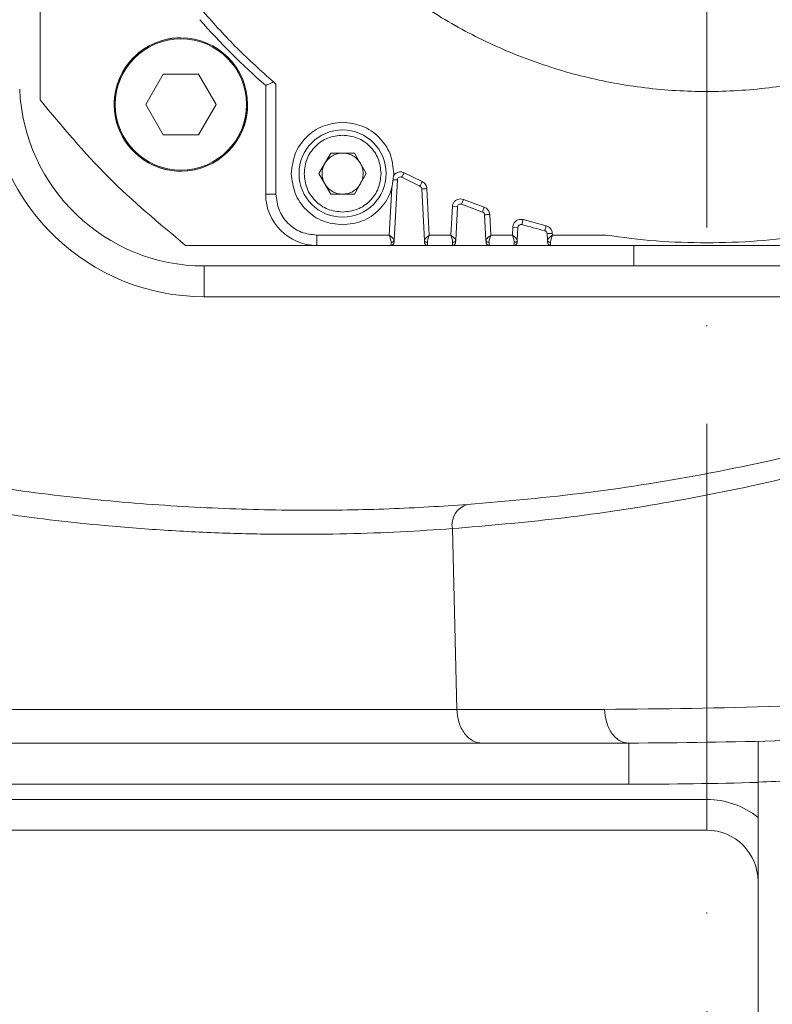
# Model space of a CAD drawing. Header units: millimetres. Extents: x 19214 to 26510, y -7957 to -532.
# Tile 11 of 150: x 21841 to 21914, y -5541 to -5445. Entities that reach past the tile are written whole.
import ezdxf

# ---------------------------------------------------------------- set-up
doc = ezdxf.new("R2010")
doc.units = ezdxf.units.MM
doc.header["$LTSCALE"] = 0.3175
doc.linetypes.add('ACAD_ISO10W100', pattern=[18, 12, -3, 0, -3])
for name, color, linetype, lineweight in [('1轮廓实线层', 7, 'Continuous', 18), ('7标注层', 4, 'Continuous', 13), ('中心线', 4, 'ACAD_ISO10W100', 20)]:
    doc.layers.add(name, color=color, linetype=linetype, lineweight=lineweight)

msp = doc.modelspace()

# ---------------------------------------------------------------- linework, layer by layer
at = {"layer": '1轮廓实线层', "ltscale": 10}
for p, q in [((21843.016, -5440.322), (21843.016, -5453.128)), ((21855.036, -5450.617), (21853.321, -5453.588)), ((21858.466, -5450.617), (21855.036, -5450.617)), ((21860.181, -5453.588), (21858.466, -5450.617)), ((21865.016, -5451.731), (21865.016, -5462.322)), ((21866.016, -5451.603), (21865.775, -5451.385)), ((21866.016, -5462.322), (21866.016, -5451.603)), ((21853.321, -5453.588), (21855.036, -5456.558)), ((21858.466, -5456.558), (21860.181, -5453.588)), ((21855.036, -5456.558), (21858.466, -5456.558)), ((21870.207, -5460.322), (21871.362, -5458.322)), ((21871.362, -5458.322), (21873.671, -5458.322)), ((21873.671, -5458.322), (21874.826, -5460.322)), ((21871.362, -5462.322), (21870.207, -5460.322)), ((21874.826, -5460.322), (21873.671, -5462.322)), ((21880.272, -5461.104), (21878.514, -5460.241)), ((21877.851, -5460.938), (21877.481, -5460.919)), ((21877.542, -5466.828), (21877.851, -5460.938)), ((21880.056, -5461.555), (21878.287, -5460.687)), ((21865.016, -5462.322), (21866.016, -5462.322)), ((21873.671, -5462.322), (21871.362, -5462.322)), ((21877.308, -5461.752), (21877.068, -5466.322)), ((21880.227, -5461.81), (21880.49, -5466.828)), ((21880.965, -5466.322), (21880.727, -5461.784)), ((21884.304, -5462.843), (21884.012, -5462.788)), ((21884.304, -5462.843), (21884.122, -5463.308)), ((21886.327, -5463.597), (21884.304, -5462.843)), ((21883.214, -5463.546), (21883.068, -5466.322)), ((21883.713, -5463.572), (21883.214, -5463.546)), ((21883.542, -5466.828), (21883.713, -5463.572)), ((21886.36, -5464.335), (21886.49, -5466.828)), ((21886.965, -5466.322), (21886.859, -5464.309)), ((21890.128, -5464.812), (21889.908, -5464.782)), ((21890.128, -5464.812), (21889.991, -5465.293)), ((21892.349, -5465.406), (21890.128, -5464.812)), ((21889.109, -5465.54), (21889.068, -5466.322)), ((21889.608, -5465.566), (21889.109, -5465.54)), ((21889.608, -5465.566), (21889.542, -5466.828)), ((21892.49, -5466.828), (21892.456, -5466.167)), ((21892.963, -5466.322), (21892.956, -5466.143)), ((21877.068, -5466.322), (21870.016, -5466.322)), ((21870.016, -5466.322), (21870.016, -5467.322)), ((21883.068, -5466.322), (21880.965, -5466.322)), ((21889.068, -5466.322), (21886.965, -5466.322)), ((21898.19, -5466.322), (21892.963, -5466.322)), ((21857.21, -5467.322), (21870.016, -5467.322)), ((21870.016, -5467.322), (21877.232, -5467.322)), ((21877.232, -5467.322), (21880.801, -5467.322)), ((21880.801, -5467.322), (21883.232, -5467.322)), ((21883.232, -5467.322), (21886.801, -5467.322)), ((21886.801, -5467.322), (21889.232, -5467.322)), ((21889.232, -5467.322), (21892.801, -5467.322)), ((21892.801, -5467.322), (21923.232, -5467.322)), ((21900.906, -5467.322), (21900.906, -5469.322)), ((21900.906, -5469.322), (21859.016, -5469.322)), ((21859.016, -5472.322), (21859.016, -5469.322)), ((21957.016, -5469.322), (21900.906, -5469.322)), ((21957.016, -5472.322), (21859.016, -5472.322)), ((21883.659, -5512.549), (21883.216, -5494.928)), ((21883.659, -5512.549), (21809.734, -5512.549)), ((21898.055, -5512.549), (21883.659, -5512.549)), ((21900.426, -5515.836), (21886.11, -5515.836)), ((21900.426, -5519.836), (21900.426, -5515.836)), ((21913.016, -5515.661), (21913.016, -5519.663)), ((21900.426, -5519.836), (21788.016, -5519.836)), ((21913.016, -5519.663), (21913.016, -5523.077)), ((21798.016, -5521.322), (21908.016, -5521.322)), ((21908.016, -5521.322), (21908.016, -5524.322)), ((21913.016, -5523.077), (21913.016, -5529.322)), ((21908.016, -5524.322), (21798.016, -5524.322)), ((21913.016, -5599.322), (21913.016, -5529.322))]:
    msp.add_line(p, q, dxfattribs=at)
for centre, radius in [((21856.751, -5453.588), 6.5), ((21856.751, -5453.588), 6.4), ((21872.516, -5460.322), 4.25)]:
    msp.add_circle(centre, radius, dxfattribs=at)
at = {"layer": '1轮廓实线层', "lineweight": 20, "ltscale": 10}
for centre, radius, start, end in [((21908.016, -5402.322), 65.5, 221.03262, 228.96738), ((21856.751, -5453.588), 6.5, 90, 146.84238), ((21856.751, -5453.588), 6.5, 146.84238, 0), ((21859.016, -5451.322), 21, 182.49191, 270), ((21859.016, -5451.322), 18, 182.49191, 270), ((21878.15, -5460.954), 0.3, 63.00658, 177), ((21870.016, -5462.322), 5, 180, 270), ((21879.928, -5461.826), 0.3, 3, 64.73051), ((21884.012, -5463.588), 0.3, 68.6047, 177), ((21908.016, -5402.322), 65.5, 248.6047, 250.50773), ((21886.06, -5464.351), 0.3, 3, 70.50773), ((21889.908, -5465.582), 0.3, 74.02589, 177), ((21908.016, -5402.322), 65.5, 254.02589, 256.05232), ((21892.156, -5466.182), 0.3, 3, 76.05232), ((21880.801, -5467.022), 0.3, 182.0638, 204.88551), ((21886.801, -5467.022), 0.3, 182.0638, 204.88551), ((21892.801, -5467.022), 0.3, 182.06384, 204.88553), ((21885.199, -5494.539), 2.021, 104.68218, 191.09879), ((21900.426, -5061.782), 458.054, 270, 271.57507), ((21908.016, -5529.322), 8, 51.31781, 90), ((21908.016, -5529.322), 5, 0, 90)]:
    msp.add_arc(centre, radius, start, end, dxfattribs=at)
at = {"layer": '1轮廓实线层', "ltscale": 10}
for points in [[(21958.016, -5402.322), (21957.946, -5404.336), (21957.805, -5408.362), (21956.674, -5414.314), (21954.885, -5420.092), (21952.399, -5425.61), (21949.27, -5430.789), (21945.539, -5435.553), (21941.261, -5439.832), (21936.498, -5443.565), (21931.321, -5446.697), (21925.803, -5449.182), (21920.027, -5450.984), (21914.075, -5452.077), (21908.035, -5452.444), (21901.995, -5452.081), (21896.043, -5450.993), (21890.265, -5449.195), (21884.746, -5446.715), (21879.566, -5443.587), (21874.8, -5439.858), (21870.52, -5435.581), (21866.782, -5430.821), (21863.659, -5425.642), (21861.132, -5420.135), (21860.029, -5416.26), (21859.478, -5414.322)], [(21857.21, -5467.322), (21854.628, -5465.173), (21849.463, -5460.875), (21845.165, -5455.711), (21843.016, -5453.128)], [(21867.516, -5460.322), (21867.591, -5459.667), (21867.742, -5458.357), (21868.898, -5456.704), (21870.551, -5455.548), (21871.861, -5455.398), (21872.516, -5455.322)], [(21872.516, -5455.322), (21873.171, -5455.398), (21874.482, -5455.548), (21876.135, -5456.704), (21877.291, -5458.357), (21877.441, -5459.667), (21877.516, -5460.322)], [(21868.766, -5460.322), (21868.823, -5459.831), (21868.935, -5458.848), (21869.803, -5457.609), (21871.042, -5456.741), (21872.025, -5456.629), (21872.516, -5456.572)], [(21872.516, -5456.572), (21873.008, -5456.629), (21873.99, -5456.741), (21875.23, -5457.609), (21876.097, -5458.848), (21876.21, -5459.831), (21876.266, -5460.322)], [(21870.784, -5459.322), (21870.883, -5459.178), (21871.081, -5458.888), (21871.506, -5458.573), (21871.992, -5458.362), (21872.342, -5458.336), (21872.516, -5458.322)], [(21874.248, -5459.322), (21874.15, -5459.178), (21873.952, -5458.888), (21873.526, -5458.573), (21873.04, -5458.362), (21872.691, -5458.336), (21872.516, -5458.322)], [(21870.516, -5460.322), (21870.528, -5460.147), (21870.552, -5459.796), (21870.707, -5459.48), (21870.784, -5459.322)], [(21874.248, -5459.322), (21874.326, -5459.48), (21874.481, -5459.796), (21874.505, -5460.147), (21874.516, -5460.322)], [(21872.516, -5465.322), (21871.861, -5465.247), (21870.551, -5465.097), (21868.898, -5463.941), (21867.742, -5462.288), (21867.591, -5460.978), (21867.516, -5460.322)], [(21872.516, -5464.072), (21872.025, -5464.016), (21871.042, -5463.903), (21869.803, -5463.036), (21868.935, -5461.797), (21868.823, -5460.814), (21868.766, -5460.322)], [(21870.784, -5461.322), (21870.707, -5461.164), (21870.552, -5460.849), (21870.528, -5460.498), (21870.516, -5460.322)], [(21876.266, -5460.322), (21876.21, -5460.814), (21876.097, -5461.797), (21875.23, -5463.036), (21873.99, -5463.903), (21873.008, -5464.016), (21872.516, -5464.072)], [(21877.516, -5460.322), (21877.441, -5460.978), (21877.291, -5462.288), (21876.135, -5463.941), (21874.482, -5465.097), (21873.171, -5465.247), (21872.516, -5465.322)], [(21874.516, -5460.322), (21874.505, -5460.498), (21874.481, -5460.849), (21874.326, -5461.164), (21874.248, -5461.322)], [(21872.516, -5462.322), (21872.342, -5462.309), (21871.992, -5462.283), (21871.506, -5462.072), (21871.081, -5461.756), (21870.883, -5461.467), (21870.784, -5461.322)], [(21874.248, -5461.322), (21874.15, -5461.467), (21873.952, -5461.756), (21873.526, -5462.072), (21873.04, -5462.283), (21872.691, -5462.309), (21872.516, -5462.322)], [(21870.016, -5466.322), (21869.492, -5466.262), (21868.444, -5466.142), (21867.122, -5465.217), (21866.197, -5463.895), (21866.076, -5462.846), (21866.016, -5462.322)], [(21880.727, -5461.784), (21880.661, -5461.788), (21880.53, -5461.794), (21880.365, -5461.803), (21880.25, -5461.809), (21880.235, -5461.81), (21880.227, -5461.81)], [(21884.012, -5462.788), (21883.911, -5462.799), (21883.708, -5462.821), (21883.45, -5462.995), (21883.263, -5463.244), (21883.23, -5463.445), (21883.214, -5463.546)], [(21886.859, -5464.309), (21886.794, -5464.313), (21886.663, -5464.32), (21886.498, -5464.328), (21886.382, -5464.334), (21886.367, -5464.335), (21886.36, -5464.335)], [(21889.908, -5464.782), (21889.807, -5464.793), (21889.604, -5464.815), (21889.345, -5464.989), (21889.159, -5465.238), (21889.126, -5465.439), (21889.109, -5465.54)], [(21877.232, -5467.322), (21877.27, -5467.318), (21877.346, -5467.31), (21877.443, -5467.245), (21877.513, -5467.151), (21877.525, -5467.076), (21877.531, -5467.038)], [(21880.501, -5467.038), (21880.508, -5467.076), (21880.52, -5467.151), (21880.59, -5467.245), (21880.687, -5467.31), (21880.763, -5467.318), (21880.801, -5467.322)], [(21883.232, -5467.322), (21883.27, -5467.318), (21883.346, -5467.31), (21883.443, -5467.245), (21883.513, -5467.151), (21883.525, -5467.076), (21883.531, -5467.038)], [(21886.501, -5467.038), (21886.508, -5467.076), (21886.52, -5467.151), (21886.59, -5467.245), (21886.687, -5467.31), (21886.763, -5467.318), (21886.801, -5467.322)], [(21889.232, -5467.322), (21889.27, -5467.318), (21889.346, -5467.31), (21889.443, -5467.245), (21889.513, -5467.151), (21889.525, -5467.076), (21889.531, -5467.038)], [(21892.501, -5467.038), (21892.508, -5467.076), (21892.52, -5467.151), (21892.59, -5467.245), (21892.687, -5467.31), (21892.763, -5467.318), (21892.801, -5467.322)], [(21908.016, -5467.072), (21906.371, -5467.041), (21903.082, -5466.978), (21899.82, -5466.541), (21898.19, -5466.322)], [(21917.843, -5466.322), (21916.212, -5466.541), (21912.951, -5466.978), (21909.661, -5467.041), (21908.016, -5467.072)]]:
    msp.add_open_spline(points, degree=3, dxfattribs=at)
for points, knots in [([(21865.772, -5451.385), (21864.572, -5450.311), (21862.172, -5448.165), (21860.026, -5445.765), (21858.954, -5444.565)], [0, 0, 0, 0, 34901.391539, 69786.637596, 69786.637596, 69786.637596, 69786.637596]), ([(21989.064, -5448.449), (21987.849, -5449.805), (21984.622, -5453.405), (21978.853, -5458.471), (21971.969, -5463.788), (21964.826, -5468.492), (21956.929, -5473.013), (21948.292, -5477.233), (21938.988, -5481.056), (21929.711, -5484.244), (21919.483, -5487.157), (21908.35, -5489.623), (21896.363, -5491.557), (21888.586, -5492.241), (21884.687, -5492.584)], [0, 0, 0, 0, 14019.946319, 37220.846817, 60652.192081, 84049.982873, 107452.939604, 136819.876739, 166171.619137, 195364.690746, 224487.138177, 263317.754743, 302261.173847, 341412.122897, 341412.122897, 341412.122897, 341412.122897]), ([(21883.216, -5494.928), (21886.634, -5494.636), (21893.41, -5494.056), (21903.821, -5492.515), (21914.337, -5490.433), (21924.979, -5487.701), (21935.698, -5484.262), (21946.459, -5480.024), (21955.724, -5475.577), (21963.415, -5471.245), (21969.521, -5467.37), (21975.503, -5463.092), (21981.272, -5458.352), (21985.863, -5454.163), (21988.358, -5451.374), (21989.137, -5450.503)], [0, 0, 0, 0, 36674.488199, 72714.905123, 108936.716861, 145112.877593, 181055.555516, 217210.305273, 253605.690639, 275006.886535, 296287.874055, 317383.939929, 338827.58407, 360003.712741, 369617.714471, 369617.714471, 369617.714471, 369617.714471]), ([(21865.775, -5451.385), (21865.659, -5451.438), (21865.447, -5451.535), (21865.204, -5451.646), (21865.046, -5451.717), (21865.026, -5451.727), (21865.016, -5451.731)], [0, 0, 0, 0, 35763.921549, 65614.906933, 95472.474114, 123765.406289, 123765.406289, 123765.406289, 123765.406289]), ([(21878.15, -5460.154), (21878.089, -5460.158), (21877.967, -5460.166), (21877.793, -5460.232), (21877.635, -5460.329), (21877.555, -5460.422), (21877.514, -5460.469)], [0, 0, 0, 0, 30877.507761, 61939.723643, 92823.267675, 123889.51049, 123889.51049, 123889.51049, 123889.51049]), ([(21878.514, -5460.241), (21878.456, -5460.216), (21878.34, -5460.165), (21878.214, -5460.158), (21878.15, -5460.154)], [0, 0, 0, 0, 34953.569128, 69883.259104, 69883.259104, 69883.259104, 69883.259104]), ([(21878.514, -5460.241), (21878.498, -5460.272), (21878.467, -5460.333), (21878.41, -5460.444), (21878.349, -5460.564), (21878.308, -5460.645), (21878.289, -5460.681), (21878.288, -5460.685), (21878.287, -5460.687)], [0, 0, 0, 0, 23441.331554, 46380.489157, 88953.37067, 131526.252815, 154465.410614, 177906.74225, 177906.74225, 177906.74225, 177906.74225]), ([(21880.272, -5461.104), (21880.249, -5461.15), (21880.201, -5461.25), (21880.132, -5461.394), (21880.085, -5461.493), (21880.06, -5461.546), (21880.057, -5461.552), (21880.056, -5461.555)], [0, 0, 0, 0, 30259.83298, 64974.728971, 103676.588975, 127072.901819, 152889.618551, 152889.618551, 152889.618551, 152889.618551]), ([(21880.727, -5461.784), (21880.718, -5461.713), (21880.699, -5461.57), (21880.6, -5461.377), (21880.46, -5461.21), (21880.335, -5461.139), (21880.272, -5461.104)], [0, 0, 0, 0, 30908.861013, 62006.305306, 92887.761889, 123916.501856, 123916.501856, 123916.501856, 123916.501856]), ([(21886.327, -5463.597), (21886.302, -5463.669), (21886.253, -5463.806), (21886.199, -5463.958), (21886.166, -5464.051), (21886.162, -5464.062), (21886.16, -5464.068)], [0, 0, 0, 0, 35925.425346, 68702.554354, 95459.757297, 123971.198517, 123971.198517, 123971.198517, 123971.198517]), ([(21886.859, -5464.309), (21886.849, -5464.231), (21886.828, -5464.074), (21886.708, -5463.865), (21886.541, -5463.693), (21886.397, -5463.629), (21886.327, -5463.597)], [0, 0, 0, 0, 30983.056375, 62002.496942, 93671.211887, 123975.972673, 123975.972673, 123975.972673, 123975.972673]), ([(21892.349, -5465.406), (21892.341, -5465.439), (21892.324, -5465.505), (21892.294, -5465.627), (21892.262, -5465.757), (21892.24, -5465.845), (21892.23, -5465.885), (21892.229, -5465.889), (21892.228, -5465.891)], [0, 0, 0, 0, 23466.977999, 46431.232673, 89050.691696, 131670.15072, 154634.405394, 178101.383393, 178101.383393, 178101.383393, 178101.383393]), ([(21892.956, -5466.143), (21892.944, -5466.057), (21892.92, -5465.886), (21892.78, -5465.666), (21892.592, -5465.489), (21892.43, -5465.434), (21892.349, -5465.406)], [0, 0, 0, 0, 31654.3051, 62194.373048, 93212.093675, 124034.984075, 124034.984075, 124034.984075, 124034.984075]), ([(21892.956, -5466.143), (21892.914, -5466.145), (21892.814, -5466.149), (21892.689, -5466.155), (21892.589, -5466.16), (21892.519, -5466.163), (21892.467, -5466.166), (21892.459, -5466.166), (21892.456, -5466.167)], [0, 0, 0, 0, 28759.001773, 67950.899368, 91559.969433, 117791.407158, 146641.704719, 178106.994775, 178106.994775, 178106.994775, 178106.994775]), ([(21877.243, -5467.022), (21877.24, -5466.977), (21877.235, -5466.884), (21877.195, -5466.716), (21877.139, -5466.527), (21877.092, -5466.392), (21877.068, -5466.322)], [0, 0, 0, 0, 27829.794337, 57639.437571, 89541.289248, 123885.283045, 123885.283045, 123885.283045, 123885.283045]), ([(21877.068, -5466.322), (21877.14, -5466.381), (21877.276, -5466.492), (21877.381, -5466.591), (21877.43, -5466.637)], [0, 0, 0, 0, 36986.450687, 69877.725818, 69877.725818, 69877.725818, 69877.725818]), ([(21877.232, -5467.322), (21877.232, -5467.308), (21877.233, -5467.286), (21877.238, -5467.16), (21877.241, -5467.068), (21877.243, -5467.022)], [0, 0, 0, 0, 47917.904751, 73034.902242, 98850.084745, 98850.084745, 98850.084745, 98850.084745]), ([(21877.243, -5467.022), (21877.28, -5467.02), (21877.356, -5467.017), (21877.456, -5466.973), (21877.526, -5466.907), (21877.537, -5466.854), (21877.542, -5466.828)], [0, 0, 0, 0, 29804.306612, 61943.814325, 94083.261011, 123887.634369, 123887.634369, 123887.634369, 123887.634369]), ([(21877.43, -5466.637), (21877.465, -5466.676), (21877.529, -5466.748), (21877.538, -5466.803), (21877.542, -5466.828)], [0, 0, 0, 0, 37443.498866, 69879.495567, 69879.495567, 69879.495567, 69879.495567]), ([(21877.518, -5466.907), (21877.52, -5466.873), (21877.524, -5466.807), (21877.506, -5466.743), (21877.498, -5466.713)], [0, 0, 0, 0, 36776.847694, 69879.844374, 69879.844374, 69879.844374, 69879.844374]), ([(21877.531, -5467.038), (21877.531, -5467.035), (21877.532, -5467.03), (21877.535, -5466.974), (21877.539, -5466.886), (21877.542, -5466.828)], [0, 0, 0, 0, 24822.991176, 49544.979277, 98852.63083, 98852.63083, 98852.63083, 98852.63083]), ([(21880.49, -5466.828), (21880.495, -5466.802), (21880.503, -5466.746), (21880.569, -5466.673), (21880.604, -5466.634)], [0, 0, 0, 0, 32653.161854, 69896.283945, 69896.283945, 69896.283945, 69896.283945]), ([(21880.49, -5466.828), (21880.496, -5466.854), (21880.507, -5466.907), (21880.577, -5466.973), (21880.676, -5467.017), (21880.753, -5467.02), (21880.79, -5467.022)], [0, 0, 0, 0, 29811.738914, 61959.128086, 94106.57807, 123918.249961, 123918.249961, 123918.249961, 123918.249961]), ([(21880.501, -5467.038), (21880.501, -5467.027), (21880.5, -5467.011), (21880.495, -5466.921), (21880.492, -5466.859), (21880.49, -5466.828)], [0, 0, 0, 0, 49301.813008, 74101.473261, 98875.289592, 98875.289592, 98875.289592, 98875.289592]), ([(21880.535, -5466.713), (21880.527, -5466.742), (21880.509, -5466.805), (21880.513, -5466.869), (21880.514, -5466.902)], [0, 0, 0, 0, 33166.706432, 69896.068044, 69896.068044, 69896.068044, 69896.068044]), ([(21880.604, -5466.634), (21880.654, -5466.588), (21880.758, -5466.49), (21880.893, -5466.38), (21880.965, -5466.322)], [0, 0, 0, 0, 33030.435503, 69897.275687, 69897.275687, 69897.275687, 69897.275687]), ([(21880.965, -5466.322), (21880.94, -5466.392), (21880.894, -5466.527), (21880.838, -5466.716), (21880.797, -5466.884), (21880.792, -5466.977), (21880.79, -5467.022)], [0, 0, 0, 0, 34349.524013, 66264.205951, 96080.535071, 123919.67296, 123919.67296, 123919.67296, 123919.67296]), ([(21880.79, -5467.022), (21880.792, -5467.068), (21880.795, -5467.16), (21880.8, -5467.286), (21880.8, -5467.308), (21880.801, -5467.322)], [0, 0, 0, 0, 25822.221331, 50946.064576, 98877.021328, 98877.021328, 98877.021328, 98877.021328]), ([(21883.243, -5467.022), (21883.24, -5466.977), (21883.235, -5466.884), (21883.195, -5466.716), (21883.139, -5466.527), (21883.092, -5466.392), (21883.068, -5466.322)], [0, 0, 0, 0, 27842.834253, 57666.442895, 89583.239053, 123943.321437, 123943.321437, 123943.321437, 123943.321437]), ([(21883.068, -5466.322), (21883.14, -5466.381), (21883.276, -5466.492), (21883.381, -5466.591), (21883.43, -5466.637)], [0, 0, 0, 0, 37003.776983, 69910.460029, 69910.460029, 69910.460029, 69910.460029]), ([(21883.232, -5467.322), (21883.232, -5467.308), (21883.233, -5467.286), (21883.238, -5467.16), (21883.241, -5467.068), (21883.243, -5467.022)], [0, 0, 0, 0, 47940.313609, 73069.055811, 98896.308679, 98896.308679, 98896.308679, 98896.308679]), ([(21883.243, -5467.022), (21883.28, -5467.02), (21883.356, -5467.017), (21883.456, -5466.973), (21883.526, -5466.907), (21883.537, -5466.854), (21883.542, -5466.828)], [0, 0, 0, 0, 29818.269264, 61972.833762, 94127.337368, 123945.673828, 123945.673828, 123945.673828, 123945.673828]), ([(21883.43, -5466.637), (21883.465, -5466.676), (21883.529, -5466.748), (21883.538, -5466.803), (21883.542, -5466.828)], [0, 0, 0, 0, 37461.039133, 69912.230362, 69912.230362, 69912.230362, 69912.230362]), ([(21883.518, -5466.902), (21883.52, -5466.869), (21883.523, -5466.805), (21883.506, -5466.742), (21883.497, -5466.712)], [0, 0, 0, 0, 36740.967227, 69912.580117, 69912.580117, 69912.580117, 69912.580117]), ([(21883.531, -5467.038), (21883.531, -5467.035), (21883.532, -5467.03), (21883.535, -5466.974), (21883.539, -5466.886), (21883.542, -5466.828)], [0, 0, 0, 0, 24834.598482, 49568.14666, 98898.854619, 98898.854619, 98898.854619, 98898.854619]), ([(21886.49, -5466.828), (21886.495, -5466.802), (21886.503, -5466.746), (21886.569, -5466.673), (21886.604, -5466.634)], [0, 0, 0, 0, 32668.455571, 69929.021175, 69929.021175, 69929.021175, 69929.021175]), ([(21886.49, -5466.828), (21886.496, -5466.854), (21886.507, -5466.907), (21886.577, -5466.973), (21886.676, -5467.017), (21886.753, -5467.02), (21886.79, -5467.022)], [0, 0, 0, 0, 29825.702893, 61988.150076, 94150.658097, 123976.293935, 123976.293935, 123976.293935, 123976.293935]), ([(21886.501, -5467.038), (21886.501, -5467.027), (21886.5, -5467.011), (21886.495, -5466.921), (21886.492, -5466.859), (21886.49, -5466.828)], [0, 0, 0, 0, 49324.862789, 74136.117479, 98921.516164, 98921.516164, 98921.516164, 98921.516164]), ([(21886.535, -5466.713), (21886.527, -5466.742), (21886.509, -5466.805), (21886.513, -5466.869), (21886.514, -5466.902)], [0, 0, 0, 0, 33182.240773, 69928.805374, 69928.805374, 69928.805374, 69928.805374]), ([(21886.604, -5466.634), (21886.654, -5466.588), (21886.758, -5466.49), (21886.893, -5466.38), (21886.965, -5466.322)], [0, 0, 0, 0, 33045.905608, 69930.012714, 69930.012714, 69930.012714, 69930.012714]), ([(21886.965, -5466.322), (21886.94, -5466.392), (21886.894, -5466.527), (21886.838, -5466.716), (21886.797, -5466.884), (21886.792, -5466.977), (21886.79, -5467.022)], [0, 0, 0, 0, 34365.613272, 66295.243844, 96125.538868, 123977.716448, 123977.716448, 123977.716448, 123977.716448]), ([(21886.79, -5467.022), (21886.792, -5467.068), (21886.795, -5467.16), (21886.8, -5467.286), (21886.8, -5467.308), (21886.801, -5467.322)], [0, 0, 0, 0, 25834.293804, 50969.883018, 98923.248599, 98923.248599, 98923.248599, 98923.248599]), ([(21889.243, -5467.022), (21889.24, -5466.977), (21889.235, -5466.884), (21889.195, -5466.716), (21889.139, -5466.527), (21889.092, -5466.392), (21889.068, -5466.322)], [0, 0, 0, 0, 27855.874044, 57693.450144, 89625.194078, 124001.368509, 124001.368509, 124001.368509, 124001.368509]), ([(21889.068, -5466.322), (21889.14, -5466.381), (21889.276, -5466.492), (21889.381, -5466.591), (21889.43, -5466.637)], [0, 0, 0, 0, 37021.105643, 69943.199109, 69943.199109, 69943.199109, 69943.199109]), ([(21889.232, -5467.322), (21889.232, -5467.308), (21889.233, -5467.286), (21889.238, -5467.16), (21889.241, -5467.068), (21889.243, -5467.022)], [0, 0, 0, 0, 47962.723626, 73103.212423, 98942.538408, 98942.538408, 98942.538408, 98942.538408]), ([(21889.243, -5467.022), (21889.28, -5467.02), (21889.356, -5467.017), (21889.456, -5466.973), (21889.526, -5466.907), (21889.537, -5466.854), (21889.542, -5466.828)], [0, 0, 0, 0, 29832.234212, 62001.85783, 94171.420526, 124003.721965, 124003.721965, 124003.721965, 124003.721965]), ([(21889.43, -5466.637), (21889.465, -5466.676), (21889.529, -5466.748), (21889.538, -5466.803), (21889.542, -5466.828)], [0, 0, 0, 0, 37478.581636, 69944.970026, 69944.970026, 69944.970026, 69944.970026]), ([(21889.518, -5466.902), (21889.52, -5466.869), (21889.523, -5466.805), (21889.506, -5466.742), (21889.497, -5466.712)], [0, 0, 0, 0, 36758.172852, 69945.319858, 69945.319858, 69945.319858, 69945.319858]), ([(21889.542, -5466.828), (21889.539, -5466.886), (21889.535, -5466.974), (21889.532, -5467.03), (21889.531, -5467.035), (21889.531, -5467.038)], [0, 0, 0, 0, 49353.433559, 74098.375952, 98944.4152, 98944.4152, 98944.4152, 98944.4152]), ([(21892.49, -5466.828), (21892.496, -5466.8), (21892.507, -5466.74), (21892.611, -5466.623), (21892.768, -5466.483), (21892.895, -5466.379), (21892.963, -5466.322)], [0, 0, 0, 0, 27403.99899, 57887.383604, 88414.110574, 124034.573984, 124034.573984, 124034.573984, 124034.573984]), ([(21892.49, -5466.828), (21892.496, -5466.854), (21892.507, -5466.907), (21892.577, -5466.973), (21892.676, -5467.017), (21892.753, -5467.02), (21892.79, -5467.022)], [0, 0, 0, 0, 29839.668952, 62017.176387, 94194.744698, 124034.346581, 124034.346581, 124034.346581, 124034.346581]), ([(21892.501, -5467.038), (21892.501, -5467.027), (21892.5, -5467.011), (21892.495, -5466.922), (21892.492, -5466.859), (21892.49, -5466.828)], [0, 0, 0, 0, 49346.513906, 74102.021498, 98967.748955, 98967.748955, 98967.748955, 98967.748955]), ([(21892.963, -5466.322), (21892.941, -5466.387), (21892.896, -5466.522), (21892.84, -5466.71), (21892.797, -5466.882), (21892.792, -5466.976), (21892.79, -5467.022)], [0, 0, 0, 0, 31933.917654, 66150.839811, 95295.022914, 124035.816985, 124035.816985, 124035.816985, 124035.816985]), ([(21892.79, -5467.022), (21892.792, -5467.068), (21892.795, -5467.16), (21892.8, -5467.286), (21892.8, -5467.308), (21892.801, -5467.322)], [0, 0, 0, 0, 25846.366775, 50993.703091, 98969.48166, 98969.48166, 98969.48166, 98969.48166]), ([(21810.429, -5484.556), (21813.801, -5485.526), (21820.546, -5487.466), (21830.73, -5489.63), (21840.756, -5491.266), (21850.516, -5492.363), (21859.916, -5492.988), (21868.825, -5493.188), (21877.205, -5493.051), (21882.189, -5492.74), (21884.687, -5492.584)], [0, 0, 0, 0, 28887.175071, 57796.235433, 86622.825423, 115251.708205, 144030.633797, 173041.355014, 201917.440992, 230934.374184, 230934.374184, 230934.374184, 230934.374184]), ([(21883.216, -5494.928), (21881.553, -5495.039), (21878.268, -5495.259), (21872.973, -5495.447), (21867.428, -5495.508), (21861.609, -5495.409), (21855.549, -5495.13), (21848.3, -5494.578), (21839.728, -5493.59), (21830.891, -5492.126), (21823.062, -5490.463), (21816.343, -5488.796), (21811.918, -5487.468), (21809.713, -5486.806)], [0, 0, 0, 0, 26700.28357, 52731.531224, 78501.962607, 105029.843413, 131135.518981, 157020.182246, 195960.84395, 235208.850202, 261674.009036, 287932.162792, 314021.035187, 314021.035187, 314021.035187, 314021.035187]), ([(22005.916, -5499.599), (21999.56, -5501.064), (21986.873, -5503.987), (21968.279, -5507.223), (21950.044, -5509.699), (21932.296, -5511.367), (21914.86, -5512.373), (21903.701, -5512.49), (21898.055, -5512.549)], [0, 0, 0, 0, 29784.60704, 59455.843289, 88991.405024, 118825.272754, 148402.466216, 178696.699597, 178696.699597, 178696.699597, 178696.699597]), ([(21900.426, -5515.836), (21905.455, -5515.789), (21915.492, -5515.694), (21931.097, -5514.884), (21947.019, -5513.539), (21963.341, -5511.55), (21979.997, -5508.95), (21991.366, -5506.607), (21997.045, -5505.437)], [0, 0, 0, 0, 29896.81938, 59660.887782, 89329.617116, 118881.326044, 148708.791823, 178470.301183, 178470.301183, 178470.301183, 178470.301183]), ([(21883.659, -5512.549), (21883.702, -5512.967), (21883.792, -5513.835), (21884.365, -5514.939), (21885.18, -5515.696), (21885.808, -5515.791), (21886.11, -5515.836)], [0, 0, 0, 0, 29817.940897, 61977.62611, 94137.311329, 123955.252238, 123955.252238, 123955.252238, 123955.252238]), ([(21898.055, -5512.549), (21898.097, -5512.967), (21898.184, -5513.835), (21898.738, -5514.939), (21899.526, -5515.696), (21900.134, -5515.791), (21900.426, -5515.836)], [0, 0, 0, 0, 29851.48941, 62047.357858, 94243.226303, 124094.715707, 124094.715707, 124094.715707, 124094.715707]), ([(21886.11, -5515.836), (21883.611, -5515.836), (21878.575, -5515.836), (21870.112, -5515.836), (21861.018, -5515.836), (21851.343, -5515.836), (21841.243, -5515.836), (21830.862, -5515.836), (21820.359, -5515.836), (21813.311, -5515.836), (21809.812, -5515.836)], [0, 0, 0, 0, 28427.464048, 57265.11676, 86382.860791, 115642.698264, 144902.535736, 174020.279767, 202857.932478, 231285.396526, 231285.396526, 231285.396526, 231285.396526]), ([(21955.505, -5516.01), (21955.509, -5516.009), (21955.681, -5515.986), (21955.173, -5516.057), (21954.1, -5516.204), (21952.156, -5516.461), (21949.492, -5516.801), (21946.128, -5517.202), (21942.104, -5517.646), (21937.441, -5518.108), (21932.216, -5518.562), (21926.378, -5518.988), (21919.988, -5519.365), (21915.34, -5519.539), (21913.016, -5519.626)], [0, 0, 0, 0, 712.77539, 31237.129399, 61859.374292, 92384.628172, 122917.786322, 153547.473295, 184081.802032, 214843.763804, 245703.076495, 276464.456538, 309085.620541, 341706.197229, 341706.197229, 341706.197229, 341706.197229])]:
    msp.add_open_spline(points, degree=3, knots=knots, dxfattribs=at)
at = {"layer": '7标注层', "ltscale": 10}
msp.add_arc((21908.016, -5402.322), 534.257, 193, 167, dxfattribs=at)
at = {"layer": '中心线', "ltscale": 10}
msp.add_line((21908.016, -5141.215), (21908.016, -5793.865), dxfattribs=at)

doc.saveas('drawing.dxf')
